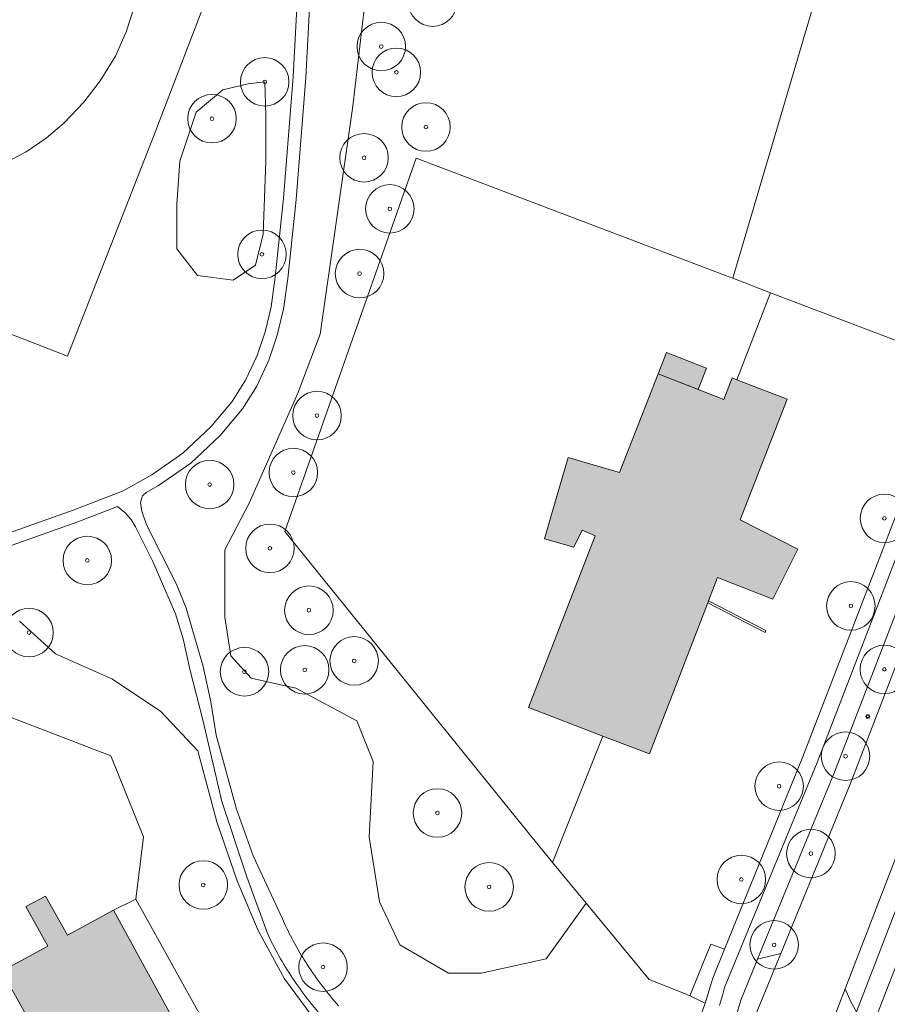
# Model space of a CAD drawing. Header units: metres. Extents: x 187482 to 189800, y 333582 to 335019.
# Tile 102 of 256: x 187647 to 187736, y 334578 to 334679. Entities that reach past the tile are written whole.
import ezdxf

# ---------------------------------------------------------------- set-up
doc = ezdxf.new("R2010")
doc.units = ezdxf.units.M
doc.layers.get('0').update_dxf_attribs({"color": 252, "lineweight": 18})
for name, color, linetype, lineweight in [('B-WE-GR-BEPLANTING_CULTUUR_BOSPLANTSOEN-GV', 252, 'Continuous', 18), ('B-WE-GR-BOOM-S', 252, 'Continuous', 18), ('B-WE-IE-MEUBILAIR-S', 252, 'Continuous', 18), ('B-WE-IE-TERREINAFSCHEIDING_KUNSTMATIG_HEKWERK-G', 252, 'IE-TERREINAFSCHEIDING_KUNSTMATIG-SO', 18), ('B-WE-IE-TERREINAFSCHEIDING_KUNSTMATIG_MUUR-G', 252, 'IE-TERREINAFSCHEIDING_KUNSTMATIG-SO', 18), ('B-WE-OG-BEBOUWING-GV', 252, 'Continuous', 18), ('B-WE-OG-BEBOUWING_LUIFEL-GV', 252, 'Continuous', 18), ('B-WE-OG-TERREIN_BEGROEID-GV', 252, 'Continuous', 18), ('B-WE-OG-TERREIN_ERF-GV', 252, 'Continuous', 18), ('B-WE-OG-WEG-GV', 252, 'Continuous', 18), ('B-WE-VH-GESLOTENVERHARDING_ASFALT-GV', 252, 'Continuous', 18), ('B-WE-VH-OPENVERHARDING_BETONSTRAATSTEEN-GV', 252, 'Continuous', 18), ('B-WE-VH-OPENVERHARDING_TEGEL-GV', 252, 'Continuous', 18)]:
    doc.layers.add(name, color=color, linetype=linetype, lineweight=lineweight)
doc.layers.add('B-WE-OG-BEBOUWING-V', color=7, linetype='Continuous', lineweight=18, true_color=0xf0f0f0)
doc.linetypes.add('IE-TERREINAFSCHEIDING_KUNSTMATIG-SO', pattern='A,4,[82,NLCS.SHX,S=0.75,R=90,X=0,Y=0],4,-2', length=10)

# ---------------------------------------------------------------- blocks, each defined once
blk = doc.blocks.new('SIE-MEUBILAIR_PAAL_LICHTMAST-SO')
for points in [[(-0.62, 0), (-1, 0)], [(-0.71, 0.71), (-0.44, 0.44)], [(0, 1), (0, 0.62)], [(0.44, 0.44), (0.71, 0.71)], [(1, 0), (0.62, 0)], [(-0.71, -0.71), (-0.44, -0.44)], [(0, -0.62), (0, -1)], [(0.44, -0.44), (0.71, -0.71)]]:
    blk.add_lwpolyline(points)
blk.add_circle((0, 0), 0.5)
blk = doc.blocks.new('SGR-BOOM_GBKN-SO')
at = {"color": 0, "linetype": 'ByBlock', "lineweight": 18}
for radius in [2, 0.15]:
    blk.add_circle((0, 0), radius, dxfattribs=at)

msp = doc.modelspace()

# ---------------------------------------------------------------- hatches: boundary and pattern name
at = {"layer": 'B-WE-OG-BEBOUWING-V'}
h = msp.add_hatch(color=256, dxfattribs=at)
h.dxf.hatch_style = 1
h.paths.add_polyline_path([(187712.696, 334642.878), (187716.814, 334641.278), (187717.671, 334643.485), (187713.553, 334645.085)], flags=17)
h = msp.add_hatch(color=256, dxfattribs=at)
h.dxf.hatch_style = 1
h.paths.add_polyline_path([(187719.48, 334640.242), (187712.696, 334642.878), (187708.73, 334632.713), (187703.425, 334634.257), (187701.784, 334628.634), (187700.985, 334625.898), (187703.997, 334625.038), (187704.873, 334626.791), (187706.223, 334626.185), (187699.329, 334608.518), (187707.001, 334605.571), (187711.82, 334603.72), (187717.809, 334619.311), (187717.879, 334619.494), (187718.8, 334621.892), (187724.523, 334619.68), (187727.092, 334624.838), (187721.165, 334627.852), (187725.984, 334640.289), (187720.813, 334642.292), (187720.335, 334642.477)], flags=17)
h = msp.add_hatch(color=256, dxfattribs=at)
h.dxf.hatch_style = 1
h.paths.add_polyline_path([(187649.813, 334583.926), (187645.08, 334581.348), (187652.327, 334568.238), (187637.597, 334560.111), (187621.767, 334566.303), (187619.835, 334561.28), (187615.5, 334562.979), (187614.684, 334560.866), (187619.036, 334559.173), (187617.093, 334554.182), (187617.328, 334554.09), (187644.302, 334543.586), (187649.011, 334555.701), (187648.47, 334555.671), (187656.575, 334560.505), (187660.93, 334552.584), (187672.336, 334558.817), (187656.593, 334587.637), (187651.841, 334585.058), (187649.57, 334589.086), (187647.555, 334588.007)], flags=17)
h.paths.add_polyline_path([(187621.767, 334566.303), (187617.459, 334567.988), (187616.001, 334568.558), (187614.042, 334563.549), (187615.501, 334562.979), (187619.835, 334561.28)], flags=16)

# ---------------------------------------------------------------- linework, layer by layer
at = {"layer": 'B-WE-GR-BEPLANTING_CULTUUR_BOSPLANTSOEN-GV', "flags": 128}
for points in [[(187682.923, 334684.939), (187681.245, 334670.468), (187677.89, 334646.98), (187675.583, 334640.898), (187670.55, 334629.573), (187668.033, 334624.75), (187668.033, 334617.829), (187668.662, 334613.845), (187670.76, 334611.538), (187675.373, 334610.489), (187681.665, 334607.134), (187683.343, 334602.939), (187682.923, 334595.18), (187683.972, 334588.469), (187686.069, 334584.065), (187691.102, 334581.129), (187694.458, 334581.129), (187701.169, 334582.597), (187705.275, 334588.359), (187701.824, 334592.551), (187698.106, 334597.105), (187674.234, 334626.63), (187687.751, 334665.123), (187719.634, 334653.039), (187720.396, 334652.742), (187732.202, 334692.8)], [(187614.196, 334619.691), (187656.301, 334603.536), (187659.671, 334595.17), (187658.882, 334588.772), (187682.02, 334547.052)], [(187677.027, 334576.735), (187674.199, 334580.542), (187671.48, 334585.545), (187669.305, 334590.656), (187667.239, 334596.746), (187665.281, 334604.033), (187661.469, 334608.087), (187656.472, 334611.428), (187650.599, 334614.038), (187646.902, 334617.41)]]:
    msp.add_lwpolyline(points, dxfattribs=at)
msp.add_lwpolyline([(187672.291, 334664.803), (187672.291, 334669.549), (187672.161, 334672.983), (187670.454, 334672.764), (187667.851, 334672.151), (187665.096, 334669.855), (187663.412, 334664.803), (187663.106, 334660.364), (187663.106, 334655.771), (187665.249, 334653.016), (187668.923, 334652.557), (187671.219, 334654.088), (187671.984, 334657.302)], close=True, dxfattribs=at)
at = {"layer": 'B-WE-IE-TERREINAFSCHEIDING_KUNSTMATIG_HEKWERK-G', "ltscale": 0.2}
for points in [[(187671.735, 334696.145), (187660.703, 334667.347), (187651.825, 334644.7), (187593.834, 334667.281), (187535.037, 334689.93)], [(187564.145, 334687.97), (187627.234, 334662.986), (187628.625, 334662.558), (187630.479, 334662.153), (187635.092, 334661.944), (187637.682, 334662.163), (187640.251, 334662.673), (187642.822, 334663.465), (187645.351, 334664.587), (187647.569, 334665.758), (187649.648, 334667.172), (187651.462, 334668.729), (187653.515, 334670.891), (187655.201, 334673.07), (187656.787, 334675.632), (187657.899, 334678.132), (187658.703, 334680.686)]]:
    msp.add_lwpolyline(points, dxfattribs=at)
at = {"layer": 'B-WE-IE-TERREINAFSCHEIDING_KUNSTMATIG_HEKWERK-G', "ltscale": 0.2, "flags": 128}
for points in [[(187658.882, 334588.772), (187659.671, 334595.17), (187656.301, 334603.536), (187614.196, 334619.691), (187546.456, 334645.681), (187535.316, 334649.955), (187534.616, 334650.224), (187482.806, 334670.434)], [(187701.824, 334592.551), (187698.106, 334597.105), (187674.234, 334626.63), (187687.751, 334665.123), (187719.634, 334653.039), (187720.396, 334652.742), (187724.293, 334651.224)], [(187724.293, 334651.224), (187720.813, 334642.292)], [(187701.824, 334592.551), (187707.001, 334605.571)], [(187656.593, 334587.637), (187658.882, 334588.772)]]:
    msp.add_lwpolyline(points, dxfattribs=at)
at = {"layer": 'B-WE-IE-TERREINAFSCHEIDING_KUNSTMATIG_MUUR-G', "ltscale": 0.2, "flags": 128}
msp.add_lwpolyline([(187717.879, 334619.494), (187723.802, 334616.433), (187723.728, 334616.252), (187717.809, 334619.311)], dxfattribs=at)
at = {"layer": 'B-WE-OG-BEBOUWING-GV', "flags": 128}
for points in [[(187719.48, 334640.242), (187712.696, 334642.878), (187708.73, 334632.713), (187703.425, 334634.257), (187701.784, 334628.634), (187700.985, 334625.898), (187703.997, 334625.038), (187704.873, 334626.791), (187706.223, 334626.185), (187699.329, 334608.518), (187707.001, 334605.571), (187711.82, 334603.72), (187717.809, 334619.311), (187717.879, 334619.494), (187718.8, 334621.892), (187724.523, 334619.68), (187727.092, 334624.838), (187721.165, 334627.852), (187725.984, 334640.289), (187720.813, 334642.292), (187720.335, 334642.477)], [(187649.813, 334583.926), (187645.08, 334581.348), (187652.327, 334568.238), (187637.597, 334560.111), (187621.767, 334566.303), (187619.835, 334561.28), (187615.5, 334562.979), (187614.684, 334560.866), (187619.036, 334559.173), (187617.093, 334554.182), (187617.328, 334554.09), (187644.302, 334543.586), (187649.011, 334555.701), (187648.47, 334555.671), (187656.575, 334560.505), (187660.93, 334552.584), (187672.336, 334558.817), (187656.593, 334587.637), (187651.841, 334585.058), (187649.57, 334589.086), (187647.555, 334588.007)]]:
    msp.add_lwpolyline(points, close=True, dxfattribs=at)
at = {"layer": 'B-WE-OG-BEBOUWING_LUIFEL-GV', "flags": 128}
msp.add_lwpolyline([(187712.696, 334642.878), (187716.814, 334641.278), (187717.671, 334643.485), (187713.553, 334645.085)], close=True, dxfattribs=at)
at = {"layer": 'B-WE-OG-TERREIN_BEGROEID-GV', "flags": 128}
for points in [[(187776.742, 334720.668), (187776.733, 334720.644), (187730.856, 334601.851), (187722.948, 334582.577), (187725.331, 334583.166), (187732.494, 334600.623), (187781.029, 334726.412), (187778.15, 334727.668)], [(187790.999, 334722.539), (187787.66, 334723.839), (187731.986, 334579.536), (187732.547, 334578.198), (187733.134, 334577.144), (187786.291, 334714.945)]]:
    msp.add_lwpolyline(points, dxfattribs=at)
at = {"layer": 'B-WE-OG-TERREIN_ERF-GV', "flags": 128}
for points in [[(187535.037, 334689.93), (187593.834, 334667.281), (187651.825, 334644.7), (187660.703, 334667.347), (187671.735, 334696.145)], [(187658.703, 334680.686), (187657.899, 334678.132), (187656.787, 334675.632), (187655.201, 334673.07), (187653.515, 334670.891), (187651.462, 334668.729), (187649.648, 334667.172), (187647.569, 334665.758), (187645.351, 334664.587), (187642.822, 334663.465), (187640.251, 334662.673), (187637.682, 334662.163), (187635.092, 334661.944), (187630.479, 334662.153), (187628.625, 334662.558), (187627.234, 334662.986), (187564.145, 334687.97)], [(187564.145, 334687.97), (187627.234, 334662.986), (187628.625, 334662.558), (187630.479, 334662.153), (187635.092, 334661.944), (187637.682, 334662.163), (187640.251, 334662.673), (187642.822, 334663.465), (187645.351, 334664.587), (187647.569, 334665.758), (187649.648, 334667.172), (187651.462, 334668.729), (187653.515, 334670.891), (187655.201, 334673.07), (187656.787, 334675.632), (187657.899, 334678.132), (187658.703, 334680.686)]]:
    msp.add_lwpolyline(points, dxfattribs=at)
at = {"layer": 'B-WE-OG-TERREIN_ERF-GV'}
msp.add_lwpolyline([(187683.39, 334544.582), (187682.02, 334547.052), (187658.882, 334588.772), (187659.671, 334595.17), (187656.301, 334603.536), (187614.196, 334619.691), (187546.456, 334645.681), (187535.316, 334649.955), (187534.616, 334650.224), (187482.806, 334670.434)], dxfattribs=at)
at = {"layer": 'B-WE-OG-TERREIN_ERF-GV', "flags": 128}
for points in [[(187715.958, 334578.785), (187718.122, 334584.113), (187719.553, 334583.597), (187727.589, 334603.35), (187743.288, 334644.029), (187724.293, 334651.224), (187720.396, 334652.742), (187719.634, 334653.039), (187687.751, 334665.123), (187674.234, 334626.63), (187698.106, 334597.105), (187701.824, 334592.551), (187705.275, 334588.359), (187711.759, 334580.482), (187715.405, 334579.049)], [(187719.48, 334640.242), (187720.335, 334642.477), (187720.813, 334642.292), (187725.984, 334640.289), (187721.165, 334627.852), (187727.092, 334624.838), (187724.523, 334619.68), (187718.8, 334621.892), (187717.879, 334619.494), (187717.809, 334619.311), (187711.82, 334603.72), (187707.001, 334605.571), (187699.329, 334608.518), (187706.223, 334626.185), (187704.873, 334626.791), (187703.997, 334625.038), (187700.985, 334625.898), (187701.784, 334628.634), (187703.425, 334634.257), (187708.73, 334632.713), (187712.696, 334642.878)], [(187619.835, 334561.28), (187621.767, 334566.303), (187637.597, 334560.111), (187652.327, 334568.238), (187645.08, 334581.348), (187649.813, 334583.926), (187647.555, 334588.007), (187649.57, 334589.086), (187651.841, 334585.058), (187656.593, 334587.637), (187672.336, 334558.817), (187660.93, 334552.584), (187656.575, 334560.505), (187648.47, 334555.671), (187649.011, 334555.701), (187644.302, 334543.586), (187617.328, 334554.09), (187617.093, 334554.182), (187619.036, 334559.173), (187614.684, 334560.866), (187615.5, 334562.979)], [(187719.553, 334583.597), (187718.122, 334584.113), (187715.958, 334578.785), (187717.53, 334578.036), (187718.338, 334580.611)]]:
    msp.add_lwpolyline(points, close=True, dxfattribs=at)
at = {"layer": 'B-WE-OG-WEG-GV'}
msp.add_lwpolyline([(187714.339, 334748.612), (187716.696, 334754.7), (187715.124, 334754.022), (187693.967, 334744.912), (187691.402, 334743.807), (187687.633, 334742.184), (187687.784, 334741.918), (187676.702, 334737.071), (187686.149, 334733.431), (187684.351, 334728.765), (187671.735, 334696.145), (187660.703, 334667.347), (187651.825, 334644.7), (187593.834, 334667.281), (187535.037, 334689.93), (187485.999, 334708.669), (187482.806, 334713.854)], dxfattribs=at)
at = {"layer": 'B-WE-OG-WEG-GV', "flags": 128}
for points in [[(187732.202, 334692.8), (187720.396, 334652.742), (187724.293, 334651.224), (187743.288, 334644.029), (187761.282, 334690.653)], [(187644.162, 334625.922), (187652.438, 334628.85), (187657.499, 334630.81), (187660.544, 334632.497), (187663.737, 334634.702), (187666.612, 334637.439), (187668.82, 334640.041), (187670.195, 334642.237), (187671.382, 334644.794), (187672.194, 334647.229), (187672.814, 334649.784), (187673.245, 334652.871), (187674.093, 334660.987), (187675.102, 334673.502), (187675.991, 334690.409)], [(187677.289, 334690.326), (187676.399, 334673.415), (187675.388, 334660.867), (187674.536, 334652.714), (187674.093, 334649.54), (187673.444, 334646.869), (187672.592, 334644.313), (187671.34, 334641.616), (187669.872, 334639.271), (187667.558, 334636.545), (187664.56, 334633.69), (187661.23, 334631.391), (187659.939, 334630.676), (187659.566, 334630.324), (187659.354, 334629.636), (187659.5, 334628.749), (187659.964, 334627.339), (187663.053, 334621.215), (187664.067, 334618.735), (187665.801, 334612.744), (187666.611, 334609.084), (187667.151, 334605.676), (187669.265, 334598.024), (187670.973, 334593.209), (187673.978, 334586.726), (187674.313, 334586.002)], [(187717.465, 334577.846), (187717.498, 334577.941), (187717.53, 334578.036), (187715.958, 334578.785), (187715.405, 334579.049), (187711.759, 334580.482), (187705.275, 334588.359), (187701.169, 334582.597), (187694.458, 334581.129), (187691.102, 334581.129), (187686.069, 334584.065), (187683.972, 334588.469), (187682.923, 334595.18), (187683.343, 334602.939), (187681.665, 334607.134), (187675.373, 334610.489), (187670.76, 334611.538), (187668.662, 334613.845), (187668.033, 334617.829), (187668.033, 334624.75), (187670.55, 334629.573), (187675.583, 334640.898), (187677.89, 334646.98), (187681.245, 334670.468), (187682.923, 334684.939)], [(187672.403, 334585.316), (187670.308, 334591.075), (187667.743, 334598.825), (187665.831, 334607.086), (187664.457, 334612.473), (187663.772, 334615.57), (187662.968, 334618.158), (187660.644, 334623.56), (187658.837, 334627.131), (187658.383, 334627.879), (187657.745, 334628.619), (187656.975, 334629.213), (187652.89, 334627.631), (187644.546, 334624.679)], [(187646.902, 334617.41), (187650.599, 334614.038), (187656.472, 334611.428), (187661.469, 334608.087), (187665.281, 334604.033), (187667.239, 334596.746), (187669.305, 334590.656), (187671.48, 334585.545), (187674.199, 334580.542), (187677.027, 334576.735)]]:
    msp.add_lwpolyline(points, dxfattribs=at)
msp.add_lwpolyline([(187672.291, 334664.803), (187671.984, 334657.302), (187671.219, 334654.088), (187668.923, 334652.557), (187665.249, 334653.016), (187663.106, 334655.771), (187663.106, 334660.364), (187663.412, 334664.803), (187665.096, 334669.855), (187667.851, 334672.151), (187670.454, 334672.764), (187672.161, 334672.983), (187672.291, 334669.549)], close=True, dxfattribs=at)
at = {"layer": 'B-WE-OG-WEG-GV'}
for points in [[(187675.033, 334580.617, -0.0381478), (187672.403, 334585.316)], [(187674.313, 334586.002, 0.0319922), (187676.533, 334582.029)], [(187676.533, 334582.029, 0.0375175), (187679.763, 334577.768)], [(187678.346, 334576.373, -0.0382651), (187675.033, 334580.617)]]:
    msp.add_lwpolyline(points, format="xyb", dxfattribs=at)
at = {"layer": 'B-WE-VH-GESLOTENVERHARDING_ASFALT-GV', "flags": 128}
for points in [[(187781.029, 334726.412), (187732.494, 334600.623), (187725.331, 334583.166)], [(187721.218, 334572.41), (187721.148, 334572.231), (187721.077, 334572.053), (187721.006, 334571.875), (187720.934, 334571.698), (187720.861, 334571.521), (187720.788, 334571.344), (187720.714, 334571.167), (187720.639, 334570.99), (187727.49, 334567.581), (187727.553, 334567.728), (187727.615, 334567.876), (187727.677, 334568.024), (187727.738, 334568.172), (187729.68, 334573.574), (187731.986, 334579.536), (187787.66, 334723.839)], [(187674.313, 334586.002), (187673.978, 334586.726), (187670.973, 334593.209), (187669.265, 334598.024), (187667.151, 334605.676), (187666.611, 334609.084), (187665.801, 334612.744), (187664.067, 334618.735), (187663.053, 334621.215), (187659.964, 334627.339), (187659.5, 334628.749), (187659.354, 334629.636), (187659.566, 334630.324), (187659.939, 334630.676), (187661.23, 334631.391), (187664.56, 334633.69), (187667.558, 334636.545), (187669.872, 334639.271), (187671.34, 334641.616), (187672.592, 334644.313), (187673.444, 334646.869), (187674.093, 334649.54), (187674.536, 334652.714), (187675.388, 334660.867), (187676.399, 334673.415), (187677.289, 334690.326)], [(187644.546, 334624.679), (187652.89, 334627.631), (187656.975, 334629.213), (187657.745, 334628.619), (187658.383, 334627.879), (187658.837, 334627.131), (187660.644, 334623.56), (187662.968, 334618.158), (187663.772, 334615.57), (187664.457, 334612.473), (187665.831, 334607.086), (187667.743, 334598.825), (187670.308, 334591.075), (187672.403, 334585.316)], [(187725.331, 334583.166), (187722.716, 334576.792), (187721.756, 334573.845), (187721.691, 334573.665), (187721.625, 334573.485), (187721.559, 334573.305), (187721.492, 334573.125), (187721.425, 334572.946), (187721.356, 334572.767)]]:
    msp.add_lwpolyline(points, dxfattribs=at)
at = {"layer": 'B-WE-VH-GESLOTENVERHARDING_ASFALT-GV'}
msp.add_lwpolyline([(187675.991, 334690.409), (187675.102, 334673.502), (187674.093, 334660.987), (187673.245, 334652.871), (187672.814, 334649.784), (187672.194, 334647.229), (187671.382, 334644.794), (187670.195, 334642.237), (187668.82, 334640.041), (187666.612, 334637.439), (187663.737, 334634.702), (187660.544, 334632.497), (187657.499, 334630.81), (187652.438, 334628.85), (187644.162, 334625.922)], dxfattribs=at)
for points in [[(187672.403, 334585.316, 0.0381478), (187675.033, 334580.617)], [(187676.533, 334582.029, -0.0319922), (187674.313, 334586.002)], [(187679.763, 334577.768, -0.0375175), (187676.533, 334582.029)], [(187675.033, 334580.617, 0.0382651), (187678.346, 334576.373)]]:
    msp.add_lwpolyline(points, format="xyb", dxfattribs=at)
at = {"layer": 'B-WE-VH-OPENVERHARDING_BETONSTRAATSTEEN-GV', "flags": 128}
for points in [[(187722.948, 334582.577), (187721.217, 334578.357), (187720.68, 334576.51), (187721.756, 334573.845), (187722.716, 334576.792), (187725.331, 334583.166)], [(187730.197, 334569.232), (187731.325, 334572.474), (187733.134, 334577.144), (187732.547, 334578.198), (187731.986, 334579.536), (187729.68, 334573.574), (187727.738, 334568.172), (187728.901, 334568.818)]]:
    msp.add_lwpolyline(points, close=True, dxfattribs=at)
at = {"layer": 'B-WE-VH-OPENVERHARDING_TEGEL-GV', "flags": 128}
for points in [[(187773.069, 334721.196), (187761.282, 334690.653), (187743.288, 334644.029), (187727.589, 334603.35), (187719.553, 334583.597), (187718.338, 334580.611), (187717.53, 334578.036), (187717.498, 334577.941), (187717.465, 334577.846), (187717.432, 334577.751), (187717.399, 334577.656), (187717.366, 334577.562), (187717.333, 334577.467), (187717.299, 334577.372), (187717.265, 334577.278), (187717.232, 334577.183), (187717.198, 334577.089), (187717.163, 334576.994), (187717.129, 334576.9), (187717.095, 334576.806), (187717.06, 334576.711), (187717.025, 334576.617), (187716.99, 334576.523), (187718.412, 334575.992)], [(187719.421, 334579.198), (187719.485, 334579.429), (187719.548, 334579.661), (187729.079, 334602.86), (187774.667, 334721.151), (187774.864, 334721.661), (187774.914, 334721.799), (187774.963, 334721.938)], [(187774.963, 334721.938), (187774.914, 334721.799), (187774.864, 334721.661), (187774.667, 334721.151), (187729.079, 334602.86), (187719.548, 334579.661), (187719.485, 334579.429), (187719.421, 334579.198)], [(187718.412, 334575.992), (187720.296, 334575.329), (187720.321, 334575.402), (187720.346, 334575.476), (187720.37, 334575.55), (187720.395, 334575.623), (187720.419, 334575.697), (187720.443, 334575.771), (187720.468, 334575.844), (187720.492, 334575.918), (187720.516, 334575.992), (187720.539, 334576.066), (187720.563, 334576.14), (187720.587, 334576.214), (187720.61, 334576.288), (187720.634, 334576.362), (187720.657, 334576.436), (187720.68, 334576.51), (187721.217, 334578.357), (187722.948, 334582.577), (187730.856, 334601.851), (187776.733, 334720.644), (187776.742, 334720.668)], [(187786.291, 334714.945), (187733.134, 334577.144), (187731.325, 334572.474), (187730.197, 334569.232), (187730.165, 334569.148), (187730.134, 334569.065), (187730.102, 334568.981), (187730.07, 334568.898), (187730.037, 334568.814), (187730.005, 334568.731), (187729.973, 334568.647), (187729.94, 334568.564), (187731.875, 334567.815)], [(187732.558, 334569.659), (187732.639, 334569.891), (187732.72, 334570.123), (187732.8, 334570.356), (187732.878, 334570.589), (187732.956, 334570.822), (187733.033, 334571.055), (187733.11, 334571.289), (187733.185, 334571.523), (187742.364, 334595.135), (187788.565, 334714.981)], [(187788.565, 334714.981), (187742.364, 334595.135), (187733.185, 334571.523), (187733.11, 334571.289), (187733.033, 334571.055), (187732.956, 334570.822), (187732.878, 334570.589), (187732.8, 334570.356), (187732.72, 334570.123), (187732.639, 334569.891), (187732.558, 334569.659)], [(187719.155, 334578.275), (187719.223, 334578.505), (187719.29, 334578.736)], [(187719.29, 334578.736), (187719.223, 334578.505), (187719.155, 334578.275)]]:
    msp.add_lwpolyline(points, dxfattribs=at)
at = {"layer": 'B-WE-VH-OPENVERHARDING_TEGEL-GV'}
for points in [[(187719.29, 334578.736, 0.0060103), (187719.421, 334579.198)], [(187719.421, 334579.198, -0.0060103), (187719.29, 334578.736)], [(187719.015, 334577.816, 0.0045944), (187719.155, 334578.275)], [(187719.155, 334578.275, -0.0045944), (187719.015, 334577.816)]]:
    msp.add_lwpolyline(points, format="xyb", dxfattribs=at)

# ---------------------------------------------------------------- block references
at = {"layer": 'B-WE-GR-BOOM-S', "xscale": 1.25, "yscale": 1.25, "zscale": 1.25}
for p in [(187689.456, 334681.197), (187684.17, 334676.621), (187685.728, 334673.962), (187672.161, 334672.983), (187666.726, 334669.18), (187688.774, 334668.326), (187682.396, 334665.157), (187685.053, 334659.891), (187671.873, 334655.209), (187681.934, 334653.225), (187677.546, 334638.592), (187675.111, 334632.721), (187666.489, 334631.488), (187736.02, 334628), (187672.698, 334624.912), (187653.878, 334623.663), (187676.714, 334618.531), (187732.56, 334618.98), (187647.875, 334616.228), (187681.379, 334613.312), (187670.073, 334612.194), (187676.283, 334612.391), (187736.01, 334612.44), (187732.01, 334603.49), (187725.17, 334600.4), (187689.959, 334597.641), (187728.44, 334593.46), (187721.27, 334590.79), (187665.829, 334590.224), (187695.283, 334590.023), (187724.65, 334584.05), (187678.169, 334581.756)]:
    msp.add_blockref('SGR-BOOM_GBKN-SO', p, dxfattribs=at)
at = {"layer": 'B-WE-IE-MEUBILAIR-S', "xscale": 0.25, "yscale": 0.25, "zscale": 0.25}
msp.add_blockref('SIE-MEUBILAIR_PAAL_LICHTMAST-SO', (187734.304, 334607.589), dxfattribs=at)

doc.saveas('drawing.dxf')
